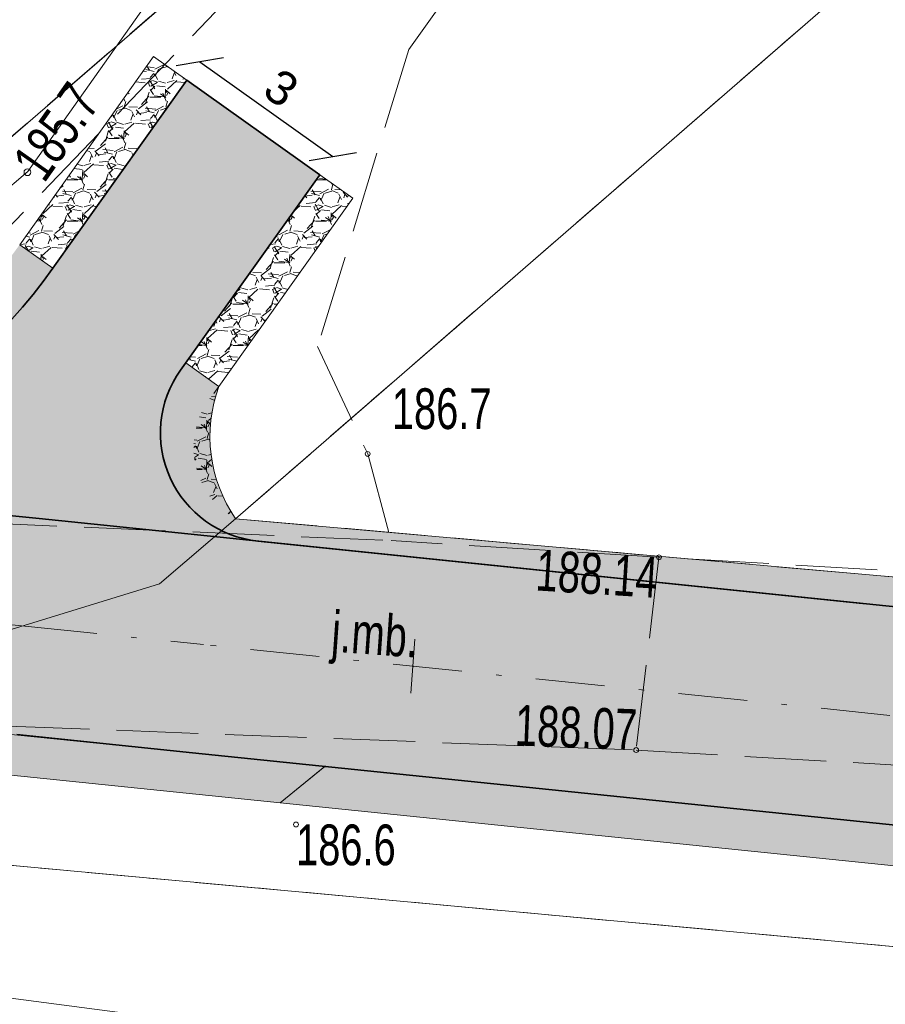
# Model space of a CAD drawing. Header units: millimetres. Extents: x 1024 to 29474, y -14562 to 6512.
# Tile 9 of 83: x 20782 to 20798, y 3061 to 3079. Entities that reach past the tile are written whole.
import ezdxf
from ezdxf.enums import TextEntityAlignment as Align

# ---------------------------------------------------------------- set-up
doc = ezdxf.new("R2010")
doc.units = ezdxf.units.MM
for name, pattern in [('2_OTKJ', [2, 1.5, -0.5]), ('4_SUEP_A', [0]), ('DASHDOT', [25.4, 12.7, -6.35, 0, -6.35]), ('EGDE', [0]), ('EGKK', [2, 1.5, -0.5]), ('EGUG', [1, 0.5, -0.5])]:
    doc.linetypes.add(name, pattern=pattern)
for name, color, linetype, lineweight in [('D.O. Kr 15x30', 7, 'Continuous', 35), ('D.O. kresk jezdnia', 254, 'Continuous', 18), ('D.O. opornik 12x25', 1, 'Continuous', 35), ('D.O. oś pikieta', 250, 'DASHDOT', 20), ('D.O. Pobocze', 43, 'Continuous', 13), ('D.O. wymiarowanie', 7, 'Continuous', 15), ('Dzialki', 7, 'EGDE', 18), ('Kontury', 3, 'EGKK', 18), ('OTK_E_T_0', 7, 'Continuous', 0), ('OTK_L_0', 7, '2_OTKJ', 18), ('OTR_T_0', 7, 'Continuous', 18), ('OTR_T_1', 7, 'Continuous', 18), ('SUEP_L_0', 1, '4_SUEP_A', 18), ('SUER_T_0', 1, 'Continuous', 18), ('Uzytki', 3, 'EGUG', 18)]:
    doc.layers.add(name, color=color, linetype=linetype, lineweight=lineweight)
doc.styles.get("Standard").update_dxf_attribs({"font": 'arial.ttf'})
doc.dimstyles.new('ISO-25', dxfattribs={"dimscale": 0.25, "dimtxt": 2.5, "dimasz": 2.5, "dimexe": 1.25, "dimexo": 0.625, "dimtad": 1, "dimtxsty": 'Standard', "dimblk": 'OBLIQUE', "dimcen": 2.5, "dimse1": 1, "dimse2": 1, "dimadec": 0, "dimazin": 0, "dimtfac": 1, "dimtmove": 0, "dimatfit": 3, "dimfxl": 1, "dimarcsym": 0})
pattern_1 = [(228.0128, (12153.59073439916, 0.7619999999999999), (-6.095998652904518, -6.858001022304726), [0.102516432, -10.149145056]), (184.9696999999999, (12153.52215439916, 0.6858), (9.144000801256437, 0.7619933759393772), [0.175921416, -17.41621485]), (132.5104, (12153.34689439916, 0.6705599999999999), (7.619992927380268, -8.38200660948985), [0.124044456, -12.280416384]), (267.2737, (12153.04971439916, 0.4800599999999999), (0.7619969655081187, 15.24000022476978), [0.160201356, -15.859931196]), (292.8337, (12153.04209439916, 0.32004), (-3.810007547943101, 9.14399726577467), [0.15709011, -15.551942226]), (357.2737, (12153.10305439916, 0.17526), (-15.24000022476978, 0.7619969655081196), [0.160201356, -15.859931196]), (37.6942, (12153.26307439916, 0.16764), (-9.906005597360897, -7.619992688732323), [0.211858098, -20.973934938]), (72.2553, (12153.43071439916, 0.29718), (5.334008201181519, 16.76399712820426), [0.200015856, -19.801576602]), (121.4296, (12153.49167439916, 0.48768), (-6.096006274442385, 9.905996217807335), [0.1607438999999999, -15.91366362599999]), (175.2364, (12153.40785439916, 0.62484), (8.382000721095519, -0.7619935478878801), [0.1835139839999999, -8.992181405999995]), (222.3973999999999, (12153.22497439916, 0.6400800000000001), (-9.14400560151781, -8.381993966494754), [0.237323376, -23.49503175]), (138.8141, (12153.80409439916, 0.47244), (-5.334002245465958, 4.571997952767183), [0.081001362, -8.019169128]), (171.4692, (12153.74313439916, 0.5257800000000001), (9.90599869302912, -1.52400602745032), [0.1541045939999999, -15.25639138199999]), (225, (12153.59073439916, 0.54864), (-1.598721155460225e-16, -0.7620002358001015), [0.107762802, -0.969867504]), (203.1985999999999, (12153.53739439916, 0.6400800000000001), (3.809999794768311, 1.524001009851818), [0.058032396, -5.74518663]), (291.8014, (12153.48405439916, 0.61722), (-0.7619999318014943, 2.286000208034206), [0.082069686, -4.021426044]), (30.9638, (12153.51453439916, 0.54102), (2.285998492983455, 1.524001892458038), [0.1332958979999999, -4.309889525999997]), (161.5651, (12153.62883439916, 0.6096000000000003), (1.524000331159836, -0.7619987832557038), [0.09638614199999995, -2.313269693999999]), (16.38950000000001, (12153.04209439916, 0.61722), (7.620001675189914, 2.285994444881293), [0.1350264, -13.36764789]), (70.3462, (12153.17163439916, 0.65532), (-3.047996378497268, -8.382001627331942), [0.113279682, -11.214664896]), (293.1986, (12153.62883439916, 0.7619999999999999), (-1.524001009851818, 3.809999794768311), [0.11606403, -5.687154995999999]), (343.6105, (12153.67455439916, 0.65532), (-7.620001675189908, 2.285994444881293), [0.1350263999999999, -13.36764788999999]), (339.444, (12153.04209439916, 0.1447800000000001), (-3.810001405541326, 1.523996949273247), [0.13021056, -6.380320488]), (294.7751, (12153.16401439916, 0.09906), (-3.809994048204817, 8.382002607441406), [0.109101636, -10.80107796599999]), (66.80140000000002, (12153.63645439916, 0), (1.524001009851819, 3.809999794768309), [0.11606403, -5.687154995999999]), (17.354, (12153.68217439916, 0.10668), (-9.90600153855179, -3.047995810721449), [0.1277348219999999, -12.64571308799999]), (69.444, (12153.26307439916, 0), (-1.52399694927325, -3.810001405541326), [0.06510528, -6.445425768]), (101.3099, (12153.59073439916, 0), (-0.7619981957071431, 3.048000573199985), [0.03885437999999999, -3.846598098]), (165.9638, (12153.58311439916, 0.03810000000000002), (2.286000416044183, -0.7619985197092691), [0.15709011, -2.9847159]), (186.0089999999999, (12153.43071439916, 0.07620000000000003), (7.619999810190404, 0.7619994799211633), [0.1455801, -14.412409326]), (303.6901, (12153.51453439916, 0.47244), (-0.7620010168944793, 1.523999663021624), [0.109897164, -2.637532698]), (353.1572, (12153.57549439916, 0.3809999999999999), (12.95399951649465, -1.524006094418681), [0.191867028, -18.994803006]), (60.94540000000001, (12153.76599439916, 0.35814), (-3.048000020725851, -5.334000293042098), [0.07845247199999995, -7.766817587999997]), (90, (12153.80409439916, 0.42672), (-0.7619999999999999, 0.7619999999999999), [0.04572, -0.71628]), (120.2564, (12153.41547439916, 0.09906), (3.047996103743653, -5.334001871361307), [0.105860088, -10.48018224]), (48.01280000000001, (12153.36213439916, 0.1905), (6.095998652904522, 6.858001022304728), [0.205032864, -10.046628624]), (0, (12153.49929439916, 0.3429), (0.7619999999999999, 0.7619999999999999), [0.19812, -0.5638799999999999]), (325.3047999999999, (12153.69741439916, 0.3429), (-7.61999562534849, 5.334006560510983), [0.120482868, -11.927794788]), (254.0546, (12153.79647439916, 0.27432), (-0.7619999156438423, -3.048000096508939), [0.110948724, -5.436495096]), (207.6459999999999, (12153.76599439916, 0.16764), (-14.47799680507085, -7.620005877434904), [0.18064353, -17.883739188]), (175.4261, (12153.60597439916, 0.08381999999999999), (-9.906000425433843, 0.7619960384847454), [0.1911088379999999, -18.91975438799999])]

# ---------------------------------------------------------------- blocks, each defined once
blk = doc.blocks.new('_Oblique')
at = {"color": 0, "linetype": 'ByBlock', "lineweight": -2}
blk.add_line((-0.5, -0.5), (0.5, 0.5), dxfattribs=at)
blk = doc.blocks.new('*D151')
at = {"layer": 'D.O. wymiarowanie', "color": 0, "lineweight": -2}
blk.add_line((20785.59731502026, 3077.953334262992), (20788.04164969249, 3076.213893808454), dxfattribs=at)
at = {"layer": 'Defpoints', "color": 0}
for p in [(20788.04164969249, 3076.213893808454), (20782.89309189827, 3074.153246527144), (20785.33742657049, 3072.413806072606)]:
    blk.add_point(p, dxfattribs=at)
at = {"layer": 'D.O. wymiarowanie', "color": 0, "lineweight": -2, "xscale": 0.625, "yscale": 0.625, "zscale": 0.625}
for p, rotation in [((20785.59731502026, 3077.953334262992), 144.5635376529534), ((20788.04164969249, 3076.213893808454), 324.5635376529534)]:
    blk.add_blockref('_Oblique', p, dxfattribs=dict(at, rotation=rotation))
at = {"layer": 'D.O. wymiarowanie', "color": 0, "insert": (20787.09521848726, 3077.471090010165), "char_height": 0.625, "attachment_point": 5, "rotation": 324.56353765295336}
blk.add_mtext('3', dxfattribs=at)
blk = doc.blocks.new('2_OTRN')
at = {"linetype": 'Continuous'}
blk.add_circle((0, 0), 0.045, dxfattribs=at)
blk = doc.blocks.new('2_OTRS')
at = {"linetype": 'Continuous'}
blk.add_circle((0, 0), 0.045, dxfattribs=at)
blk = doc.blocks.new('4_SUPS')
at = {"linetype": 'Continuous'}
blk.add_circle((0, 0), 0.0625, dxfattribs=at)
blk = doc.blocks.new('Wykno-Rudnik')
at = {"layer": 'Dzialki'}
for p, q in [((4638.702376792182, 3084.912323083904), (4628.242376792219, 3075.842323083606)), ((4633.212376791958, 3069.542323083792), (4645.152376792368, 3079.912323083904)), ((4631.812376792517, 3068.342323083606), (4633.212376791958, 3069.542323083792)), ((4633.212376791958, 3069.542323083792), (4712.032376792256, 3062.552323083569)), ((4618.202376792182, 3064.162323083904), (4631.812376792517, 3068.342323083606)), ((4711.642376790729, 3055.562323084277), (4618.202376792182, 3064.162323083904))]:
    blk.add_line(p, q, dxfattribs=at)
at = {"layer": 'Kontury'}
for p, q in [((4628.242376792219, 3075.842323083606), (4638.702376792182, 3084.912323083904)), ((4645.152376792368, 3079.912323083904), (4633.212376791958, 3069.542323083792)), ((4633.212376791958, 3069.542323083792), (4712.032376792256, 3062.552323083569)), ((4711.642376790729, 3055.562323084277), (4627.632376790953, 3063.292323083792))]:
    blk.add_line(p, q, dxfattribs=at)
at = {"layer": 'OTK_L_0', "linetype": '2_OTKJ'}
for p, q in [((4646.495164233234, 3092.368127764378), (4636.399912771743, 3078.181857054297)), ((4628.269234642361, 3074.104830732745), (4632.975942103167, 3079.015071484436)), ((4636.399912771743, 3078.181857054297), (4634.720763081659, 3072.711899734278)), ((4634.720763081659, 3072.711899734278), (4635.642694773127, 3070.734930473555)), ((4635.642694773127, 3070.734930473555), (4636.072834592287, 3069.13935705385)), ((4622.432376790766, 3069.732323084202), (4636.072834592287, 3069.13935705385)), ((4641.002376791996, 3068.83232308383), (4636.072834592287, 3069.13935705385)), ((4641.002376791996, 3068.83232308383), (4640.58237679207, 3065.282323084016)), ((4660.992376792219, 3067.672323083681), (4641.002376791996, 3068.83232308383)), ((4617.032376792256, 3066.182323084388), (4640.58237679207, 3065.282323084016)), ((4640.58237679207, 3065.282323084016), (4661.092376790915, 3064.092323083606))]:
    blk.add_line(p, q, dxfattribs=at)
at = {"layer": 'SUEP_L_0', "linetype": '4_SUEP_A'}
for p, q in [((4629.392376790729, 3075.932323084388), (4654.872376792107, 3112.062323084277)), ((4623.83237679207, 3071.242323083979), (4629.392376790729, 3075.932323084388)), ((4637.48703342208, 3059.617228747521), (4627.570595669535, 3060.907291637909))]:
    blk.add_line(p, q, dxfattribs=at)
at = {"layer": 'Uzytki'}
for p, q in [((4628.242376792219, 3075.842323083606), (4638.702376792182, 3084.912323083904)), ((4645.152376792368, 3079.912323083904), (4633.212376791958, 3069.542323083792)), ((4633.212376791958, 3069.542323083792), (4712.032376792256, 3062.552323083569)), ((4627.632376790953, 3063.292323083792), (4711.642376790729, 3055.562323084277))]:
    blk.add_line(p, q, dxfattribs=at)
at = {"layer": 'OTR_T_0'}
for p in [(4641.002376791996, 3068.83232308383), (4640.58237679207, 3065.282323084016)]:
    blk.add_blockref('2_OTRS', p, dxfattribs=at)
at = {"layer": 'OTR_T_1'}
for p in [(4635.642694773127, 3070.734930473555), (4634.323846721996, 3063.911778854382)]:
    blk.add_blockref('2_OTRN', p, dxfattribs=at)
at = {"layer": 'SUER_T_0'}
blk.add_blockref('4_SUPS', (4629.382376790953, 3075.922323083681), dxfattribs=at)
at = {"layer": 'OTK_E_T_0', "lineweight": 9, "width": 0.7}
blk.add_text('j.mb.', height=0.75, rotation=355.9622892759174, dxfattribs=at).set_placement((4635.770339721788, 3067.321612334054), align=Align.MIDDLE)
at = {"layer": 'OTR_T_0', "lineweight": 9, "width": 0.7}
blk.add_text('188.14', height=0.75, rotation=356.4359660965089, dxfattribs=at).set_placement((4641.002376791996, 3068.83232308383), align=Align.TOP_RIGHT)
blk.add_text('188.07', height=0.75, rotation=357.8114174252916, dxfattribs=at).set_placement((4640.58237679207, 3065.282323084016), align=Align.RIGHT)
at = {"layer": 'OTR_T_1', "lineweight": 9, "width": 0.7}
blk.add_text('186.7', height=0.75, dxfattribs=at).set_placement((4636.086731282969, 3071.192880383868))
blk.add_text('186.6', height=0.75, dxfattribs=at).set_placement((4634.323846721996, 3063.911778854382), align=Align.TOP_LEFT)
at = {"layer": 'SUER_T_0', "lineweight": 9, "width": 0.7}
blk.add_text('185.7', height=0.75, rotation=54.74144267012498, dxfattribs=at).set_placement((4629.382376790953, 3075.922323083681), align=Align.MIDDLE_LEFT)

msp = doc.modelspace()

# ---------------------------------------------------------------- hatches: boundary and pattern name
at = {"layer": 'D.O. kresk jezdnia', "lineweight": 5, "ltscale": 0.3}
h = msp.add_hatch(color=256, dxfattribs=at)
h.dxf.hatch_style = 2
h.paths.add_polyline_path([(20782.89309189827, 3074.153246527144), (20785.33736884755, 3072.413847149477), (20787.80127734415, 3075.876234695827), (20785.35700039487, 3077.615634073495)])
h = msp.add_hatch(color=256, dxfattribs=at)
h.dxf.hatch_style = 2
h.paths.add_polyline_path([(20774.74554662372, 3069.951244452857, 0.2426797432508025), (20782.89309189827, 3074.153246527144), (20785.33736884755, 3072.413847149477), (20785.24179037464, 3072.279536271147, 0.4636695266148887), (20785.99665013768, 3069.321333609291), (20785.86977215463, 3069.212581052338), (20782.64154075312, 3069.545361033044, 0.02568713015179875)])
h = msp.add_hatch(color=256, dxfattribs=at)
h.dxf.hatch_style = 2
h.paths.add_polyline_path([(21652.32810901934, 3055.809806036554), (21656.16381894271, 3048.705339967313, -0.05551602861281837), (21662.38620806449, 3033.311750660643), (21666.34315578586, 3019.191307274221, -0.01291216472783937), (21670.7691486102, 3001.667589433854), (21674.83779725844, 2983.606647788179), (21676.88791733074, 2983.606647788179), (21672.72025384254, 3002.107121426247, 0.0129121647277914), (21668.26896963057, 3019.730974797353), (21664.31202190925, 3033.851418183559, 0.05551602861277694), (21657.9237024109, 3049.655503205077), (21654.07485333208, 3056.784305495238)])
h.paths.add_polyline_path([(21650.58136470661, 3054.835306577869), (21654.40393547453, 3047.755176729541, -0.05551602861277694), (21660.46039421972, 3032.772083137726), (21664.41734194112, 3018.651639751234, -0.0129121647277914), (21668.81804337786, 3001.228057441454), (21672.78767718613, 2983.606647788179), (21674.83779725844, 2983.606647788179), (21670.7691486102, 3001.667589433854, 0.01291216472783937), (21666.34315578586, 3019.19130727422), (21662.38620806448, 3033.311750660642, 0.05551602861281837), (21656.16381894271, 3048.705339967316), (21652.32810901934, 3055.809806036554)])
h.paths.add_polyline_path([(21562.42283301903, 3071.899739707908), (21563.73101682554, 3069.923547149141), (21628.6891158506, 3071.122628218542, -0.2859270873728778), (21651.37977312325, 3057.566304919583), (21652.32810901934, 3055.809806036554), (21654.07485333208, 3056.784305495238), (21653.14887731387, 3058.49938962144), (21653.13965659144, 3058.516468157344), (21653.14887731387, 3058.49938962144, 0.285725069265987), (21628.65220353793, 3073.122287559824)])
h.paths.add_polyline_path([(21563.73101682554, 3069.923547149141), (21565.03920063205, 3067.947354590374), (21628.72602816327, 3069.122968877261, -0.2859270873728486), (21649.60143285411, 3056.651151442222), (21649.61988965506, 3056.616141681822), (21650.58136470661, 3054.835306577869), (21652.32810901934, 3055.809806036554), (21651.37977312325, 3057.566304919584, 0.2859270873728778), (21628.6891158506, 3071.122628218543)])
h.paths.add_polyline_path([(21290.14464391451, 3061.718598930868), (21291.22365973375, 3059.756751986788), (21378.48749339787, 3062.950624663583, 0.007670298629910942), (21393.80651400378, 3063.746767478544), (21416.94617684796, 3065.305595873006, -0.0023118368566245), (21426.17533819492, 3065.884475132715), (21426.67894893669, 3067.916904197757, 0.002466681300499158), (21416.81174936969, 3067.301073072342), (21393.67208652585, 3065.742244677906, -0.007670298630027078), (21378.41434200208, 3064.949286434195)])
h.paths.add_polyline_path([(21291.22365973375, 3059.756751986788), (21292.30267555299, 3057.794905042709), (21378.56064479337, 3060.951962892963, 0.007670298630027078), (21393.94094148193, 3061.751290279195), (21417.08060432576, 3063.310118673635, -0.002156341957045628), (21425.67163043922, 3063.851654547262), (21426.17533819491, 3065.884475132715, 0.0023118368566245), (21416.94617684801, 3065.305595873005), (21393.80651400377, 3063.746767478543, -0.007670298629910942), (21378.4874933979, 3062.950624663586)])
h.paths.add_polyline_path([(21426.67894893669, 3067.916904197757), (21426.17533819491, 3065.884475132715, -0.006897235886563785), (21453.73599770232, 3067.104081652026), (21501.65672310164, 3068.562693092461, -0.002992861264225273), (21537.56000859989, 3069.440448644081), (21563.73101682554, 3069.923547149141), (21562.42283301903, 3071.899739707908), (21537.52309628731, 3071.440107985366, 0.002992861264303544), (21501.59587526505, 3070.561767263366), (21453.67514986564, 3069.103155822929, 0.006742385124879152)])
h.paths.add_polyline_path([(21518.60302765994, 3071.198048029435), (21517.47660262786, 3071.169348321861), (21517.52763880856, 3069.166246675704), (21518.65406384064, 3069.194946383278)])
h.paths.add_polyline_path([(21426.17533819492, 3065.884475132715), (21425.67163043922, 3063.851654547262, -0.007052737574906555), (21453.79684553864, 3065.105007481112), (21501.71757093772, 3066.563618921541, -0.002992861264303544), (21537.59692091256, 3067.4407893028), (21565.03920063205, 3067.947354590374), (21563.73101682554, 3069.923547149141), (21537.56000859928, 3069.440448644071, 0.002992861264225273), (21501.65672310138, 3068.562693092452), (21453.7359977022, 3067.104081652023, 0.006897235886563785)])
h.paths.add_polyline_path([(21144.25798178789, 3056.716451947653), (21142.97458356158, 3054.694494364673), (21248.15278663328, 3056.47061366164, 0.004924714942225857), (21277.72918366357, 3057.261512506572), (21292.30267555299, 3057.794905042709), (21291.22365973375, 3059.756751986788), (21277.65603226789, 3059.260174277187, -0.004924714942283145), (21248.11901792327, 3058.47032855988)])
h.paths.add_polyline_path([(21249.43586078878, 3058.876104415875), (21248.49849443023, 3058.860275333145), (21248.51106987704, 3058.115582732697), (21249.44843623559, 3058.131411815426)])
h.paths.add_polyline_path([(21249.43586078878, 3058.876104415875), (21248.49849443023, 3058.860275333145), (21248.51106987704, 3058.115582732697), (21249.44843623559, 3058.131411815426)])
h.paths.add_polyline_path([(21145.54138001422, 3058.738409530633), (21144.25798178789, 3056.716451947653), (21248.11901792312, 3058.470328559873, 0.004924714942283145), (21277.65603226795, 3059.260174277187), (21291.22365973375, 3059.756751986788), (21290.14464391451, 3061.718598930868), (21277.58288087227, 3061.258836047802, -0.004924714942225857), (21248.08524921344, 3060.470043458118)])
h.paths.add_polyline_path([(21672.78767718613, 2983.606647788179), (21674.30319525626, 2976.87918474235, 0.006289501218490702), (21678.21970353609, 2961.146075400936), (21681.72567559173, 2947.431662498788), (21683.60447119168, 2940.08232308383), (21686.4482894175, 2940.820746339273), (21680.3034797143, 2961.710473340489, -0.01612911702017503), (21676.2543004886, 2977.318716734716), (21674.83779725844, 2983.606647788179)])
h.paths.add_polyline_path([(21674.83779725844, 2983.606647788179), (21676.2543004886, 2977.318716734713, 0.01612911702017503), (21680.3034797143, 2961.710473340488), (21686.4482894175, 2940.820746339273), (21688.60883228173, 2941.381750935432), (21685.5630991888, 2950.917212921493), (21682.22219151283, 2962.274871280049, -0.01612911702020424), (21678.20540572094, 2977.758248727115), (21676.88791733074, 2983.606647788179)])
h.paths.add_polyline_path([(20999.05918192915, 3057.638264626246), (21076.27273195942, 3055.944989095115, 0.00970315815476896), (21095.67715967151, 3055.896079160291), (21144.25798178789, 3056.716451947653), (21145.54138001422, 3058.738409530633), (21095.64339096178, 3057.895794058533, -0.009703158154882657), (21076.3165809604, 3057.944508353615), (20999.88168510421, 3059.620708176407)])
h.paths.add_polyline_path([(20998.23667875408, 3055.655821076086), (21076.22888295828, 3053.945469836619, 0.009703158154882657), (21095.71092838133, 3053.896364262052), (21142.97458356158, 3054.694494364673), (21144.25798178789, 3056.716451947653), (21095.6771596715, 3055.896079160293, -0.00970315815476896), (21076.27273195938, 3055.944989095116), (20999.05918192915, 3057.638264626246)])
h.paths.add_polyline_path([(20871.97062815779, 3057.141210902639, 0.006872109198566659), (20881.64403613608, 3056.94133005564), (20943.82256097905, 3056.511297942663, -0.00375258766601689), (20988.8182793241, 3055.862364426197), (20998.23667875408, 3055.655821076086), (20999.05918192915, 3057.638264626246), (20988.86212832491, 3057.861883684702, 0.003752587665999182), (20943.83639282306, 3058.511250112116), (20881.65786798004, 3058.941282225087, -0.006267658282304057), (20872.88515089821, 3059.11194300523)])
h.paths.add_polyline_path([(20872.8851508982, 3059.111943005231, 0.006267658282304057), (20881.65786798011, 3058.941282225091), (20943.83639282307, 3058.511250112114, -0.003752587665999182), (20988.86212832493, 3057.8618836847), (20999.05918192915, 3057.638264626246), (20999.88168510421, 3059.620708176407), (20988.90597732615, 3059.861402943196, 0.003752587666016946), (20943.85022466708, 3060.511202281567), (20881.67169982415, 3060.941234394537, -0.005655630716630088), (20873.80062135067, 3061.084717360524)])
h.paths.add_polyline_path([(20982.33130597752, 3057.614582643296), (20983.26861718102, 3057.595768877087), (20983.28356381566, 3058.340417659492), (20982.34625261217, 3058.359231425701)])
h.paths.add_polyline_path([(20982.33130597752, 3057.614582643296), (20983.26861718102, 3057.595768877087), (20983.28356381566, 3058.340417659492), (20982.34625261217, 3058.359231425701)])
edge = h.paths.add_edge_path()
edge.add_line((20848.39419959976, 3062.767294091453), (20785.86977215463, 3069.212581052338))
edge.add_line((20785.86977215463, 3069.212581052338), (20785.66469030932, 3067.223123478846))
edge.add_line((20785.66469030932, 3067.223123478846), (20848.18911775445, 3060.777836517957))
edge.add_arc((20884.0784406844, 3408.932911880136), 350.000000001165, -95.88550698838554, -91.83267896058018)
edge.add_line((20872.88515089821, 3059.11194300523), (20873.80062135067, 3061.084717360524))
edge.add_arc((20884.07844068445, 3408.932911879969), 348.0000000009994, 264.11449301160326, 268.30758243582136, ccw=False)
edge = h.paths.add_edge_path()
edge.add_line((20848.18911775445, 3060.777836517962), (20785.66469030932, 3067.223123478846))
edge.add_line((20785.66469030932, 3067.223123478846), (20785.459608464, 3065.233665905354))
edge.add_line((20785.459608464, 3065.233665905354), (20847.98403590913, 3058.788378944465))
edge.add_arc((20884.07844068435, 3408.932911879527), 352.0000000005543, -95.88550698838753, -91.97120292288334)
edge.add_line((20871.97062815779, 3057.141210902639), (20872.8851508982, 3059.111943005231))
edge.add_arc((20884.07844068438, 3408.932911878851), 349.9999999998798, 264.1144930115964, 268.16732103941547, ccw=False)
h = msp.add_hatch(color=256, dxfattribs=at)
h.dxf.hatch_style = 2
edge = h.paths.add_edge_path()
edge.add_arc((20774.74588970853, 2992.951244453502), 77.0000000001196, 84.11449301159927, 90.00000000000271)
edge.add_line((20774.74588970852, 3069.951244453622), (20774.74588970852, 3067.951244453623))
edge.add_arc((20774.74588970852, 2992.951244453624), 74.99999999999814, 84.11449301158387, 90, ccw=False)
edge.add_line((20782.43645890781, 3067.555903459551), (20785.66469030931, 3067.223123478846))
edge.add_line((20785.66469030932, 3067.223123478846), (20785.86977215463, 3069.212581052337))
edge.add_line((20785.86977215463, 3069.212581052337), (20782.64154075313, 3069.545361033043))
edge = h.paths.add_edge_path()
edge.add_arc((20774.74588970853, 2992.951244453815), 74.9999999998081, 84.11449301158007, 90.00000000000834)
edge.add_line((20774.74588970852, 3067.951244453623), (20774.74588970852, 3065.951244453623))
edge.add_arc((20774.74588970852, 2992.951244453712), 72.9999999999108, 84.11449301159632, 89.99999999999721, ccw=False)
edge.add_line((20782.23137706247, 3065.566445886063), (20785.459608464, 3065.233665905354))
edge.add_line((20785.459608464, 3065.233665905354), (20785.66469030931, 3067.223123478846))
edge.add_line((20785.66469030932, 3067.223123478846), (20782.43645890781, 3067.555903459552))
h = msp.add_hatch(color=256, dxfattribs=at)
h.dxf.hatch_style = 2
h.paths.add_polyline_path([(20785.86977215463, 3069.212581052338), (20786.66622649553, 3069.130479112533, -0.08770007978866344), (20785.99665013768, 3069.321333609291)])
at = {"layer": 'D.O. Pobocze'}
h = msp.add_hatch(dxfattribs=at)
h.set_pattern_fill('GRAVL1', color=256, scale=0.03, style=2)
h.set_pattern_definition([(228.0128, (12153.59073439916, 0.7619999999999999), (-6.095998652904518, -6.858001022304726), [0.102516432, -10.149145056]), (184.9696999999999, (12153.52215439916, 0.6858), (9.144000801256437, 0.7619933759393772), [0.175921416, -17.41621485]), (132.5104, (12153.34689439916, 0.6705599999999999), (7.619992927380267, -8.38200660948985), [0.124044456, -12.280416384]), (267.2737, (12153.04971439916, 0.4800599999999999), (0.7619969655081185, 15.24000022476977), [0.160201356, -15.859931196]), (292.8337, (12153.04209439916, 0.32004), (-3.810007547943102, 9.143997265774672), [0.15709011, -15.551942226]), (357.2737, (12153.10305439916, 0.17526), (-15.24000022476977, 0.7619969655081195), [0.160201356, -15.859931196]), (37.6942, (12153.26307439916, 0.16764), (-9.906005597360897, -7.619992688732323), [0.211858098, -20.973934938]), (72.2553, (12153.43071439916, 0.29718), (5.334008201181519, 16.76399712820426), [0.200015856, -19.801576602]), (121.4296, (12153.49167439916, 0.48768), (-6.096006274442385, 9.905996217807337), [0.1607438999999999, -15.91366362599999]), (175.2364, (12153.40785439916, 0.62484), (8.382000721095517, -0.76199354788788), [0.1835139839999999, -8.992181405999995]), (222.3973999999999, (12153.22497439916, 0.6400800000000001), (-9.14400560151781, -8.381993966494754), [0.237323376, -23.49503175]), (138.8141, (12153.80409439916, 0.47244), (-5.334002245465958, 4.571997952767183), [0.081001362, -8.019169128]), (171.4692, (12153.74313439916, 0.5257800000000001), (9.905998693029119, -1.52400602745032), [0.1541045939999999, -15.25639138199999]), (225, (12153.59073439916, 0.54864), (-1.06581410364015e-16, -0.7620002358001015), [0.107762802, -0.969867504]), (203.1985999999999, (12153.53739439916, 0.6400800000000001), (3.809999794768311, 1.524001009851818), [0.058032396, -5.74518663]), (291.8014, (12153.48405439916, 0.61722), (-0.7619999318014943, 2.286000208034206), [0.082069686, -4.021426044]), (30.9638, (12153.51453439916, 0.54102), (2.285998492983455, 1.524001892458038), [0.1332958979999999, -4.309889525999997]), (161.5651, (12153.62883439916, 0.6096000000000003), (1.524000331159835, -0.7619987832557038), [0.09638614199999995, -2.313269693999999]), (16.38950000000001, (12153.04209439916, 0.61722), (7.620001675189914, 2.285994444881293), [0.1350264, -13.36764789]), (70.3462, (12153.17163439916, 0.65532), (-3.047996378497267, -8.382001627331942), [0.113279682, -11.214664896]), (293.1986, (12153.62883439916, 0.7619999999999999), (-1.524001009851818, 3.809999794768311), [0.11606403, -5.687154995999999]), (343.6105, (12153.67455439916, 0.65532), (-7.620001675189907, 2.285994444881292), [0.1350263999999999, -13.36764788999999]), (339.444, (12153.04209439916, 0.1447800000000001), (-3.810001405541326, 1.523996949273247), [0.13021056, -6.380320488]), (294.7751, (12153.16401439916, 0.09906), (-3.809994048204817, 8.382002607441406), [0.109101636, -10.80107796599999]), (66.80140000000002, (12153.63645439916, 0), (1.524001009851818, 3.809999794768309), [0.11606403, -5.687154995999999]), (17.354, (12153.68217439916, 0.10668), (-9.90600153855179, -3.047995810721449), [0.1277348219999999, -12.64571308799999]), (69.444, (12153.26307439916, 0), (-1.52399694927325, -3.810001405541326), [0.06510528, -6.445425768]), (101.3099, (12153.59073439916, 0), (-0.7619981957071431, 3.048000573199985), [0.03885437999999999, -3.846598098]), (165.9638, (12153.58311439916, 0.03810000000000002), (2.286000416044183, -0.7619985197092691), [0.15709011, -2.9847159]), (186.0089999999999, (12153.43071439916, 0.07620000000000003), (7.619999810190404, 0.7619994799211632), [0.1455801, -14.412409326]), (303.6901, (12153.51453439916, 0.47244), (-0.7620010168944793, 1.523999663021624), [0.109897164, -2.637532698]), (353.1572, (12153.57549439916, 0.3809999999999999), (12.95399951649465, -1.524006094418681), [0.191867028, -18.994803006]), (60.94540000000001, (12153.76599439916, 0.35814), (-3.048000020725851, -5.334000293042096), [0.07845247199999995, -7.766817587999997]), (90, (12153.80409439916, 0.42672), (-0.7619999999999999, 0.7619999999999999), [0.04572, -0.71628]), (120.2564, (12153.41547439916, 0.09906), (3.047996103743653, -5.334001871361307), [0.105860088, -10.48018224]), (48.01280000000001, (12153.36213439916, 0.1905), (6.095998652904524, 6.858001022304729), [0.205032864, -10.046628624]), (0, (12153.49929439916, 0.3429), (0.7619999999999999, 0.7619999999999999), [0.19812, -0.5638799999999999]), (325.3047999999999, (12153.69741439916, 0.3429), (-7.61999562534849, 5.334006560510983), [0.120482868, -11.927794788]), (254.0546, (12153.79647439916, 0.27432), (-0.7619999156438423, -3.048000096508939), [0.110948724, -5.436495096]), (207.6459999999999, (12153.76599439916, 0.16764), (-14.47799680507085, -7.620005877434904), [0.18064353, -17.883739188]), (175.4261, (12153.60597439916, 0.08381999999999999), (-9.906000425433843, 0.7619960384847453), [0.1911088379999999, -18.91975438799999])])
h.paths.add_polyline_path([(20786.66622649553, 3069.130479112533, -0.5747407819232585), (20785.24179037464, 3072.279536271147), (20785.33736884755, 3072.413847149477), (20785.94843808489, 3071.978997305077, 0.245403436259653), (20786.25447119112, 3069.542323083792), (20812.95885591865, 3067.174096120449), (20848.47110529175, 3063.513340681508, 0.01393070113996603), (20867.76290975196, 3062.066416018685), (20866.98351910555, 3061.353045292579, -0.01339539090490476), (20848.39419959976, 3062.767294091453)])
h.paths.add_polyline_path([(20760.71316601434, 3068.779038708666), (20763.417463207, 3068.780117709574), (20763.41366772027, 3078.292736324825), (20760.70937052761, 3078.291657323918)], flags=24)
edge = h.paths.add_edge_path()
edge.add_arc((20774.74550206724, 3079.95124445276), 9.250000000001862, 270.0024011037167, 324.5635376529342)
edge.add_line((20782.28202266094, 3074.588096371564), (20782.89309189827, 3074.153246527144))
edge.add_arc((20774.74550206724, 3079.951244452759), 10.00000000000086, 270.0022210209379, 324.5635376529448, ccw=False)
edge.add_line((20774.74588970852, 3069.951244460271), (20774.74588970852, 3070.701244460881))
h = msp.add_hatch(dxfattribs=at)
h.set_pattern_fill('GRAVL1', color=256, scale=0.03, style=2)
h.set_pattern_definition(pattern_1)
h.paths.add_polyline_path([(20785.33736884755, 3072.413847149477), (20785.94843808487, 3071.978997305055), (20788.41228885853, 3075.441425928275), (20787.80127734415, 3075.876234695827), (20787.80121962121, 3075.876275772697), (20787.80127734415, 3075.876234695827)])
h.paths.add_polyline_path([(20783.74446970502, 3076.64318828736), (20784.95251562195, 3077.903474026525), (20785.35700039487, 3077.615634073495), (20782.89309189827, 3074.153246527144), (20782.28202266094, 3074.588096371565)])
h.paths.add_polyline_path([(20783.74446970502, 3076.64318828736), (20784.95251562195, 3077.903474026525), (20784.74593115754, 3078.050483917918)])
h = msp.add_hatch(dxfattribs=at)
h.set_pattern_fill('GRAVL1', color=256, scale=0.03, style=2)
h.set_pattern_definition(pattern_1)
h.paths.add_polyline_path([(20785.85285961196, 3071.844686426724, 0.4747330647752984), (20786.25447119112, 3069.542323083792, -0.245403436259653), (20785.94843808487, 3071.978997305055)])
h = msp.add_hatch(dxfattribs=at)
h.set_pattern_fill('GRAVL1', color=256, scale=0.03, style=2)
h.set_pattern_definition([(228.0128, (12153.59073439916, 0.7619999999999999), (-6.095998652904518, -6.858001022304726), [0.102516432, -10.149145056]), (184.9696999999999, (12153.52215439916, 0.6858), (9.144000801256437, 0.7619933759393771), [0.175921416, -17.41621485]), (132.5104, (12153.34689439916, 0.6705599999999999), (7.619992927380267, -8.38200660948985), [0.124044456, -12.280416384]), (267.2737, (12153.04971439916, 0.4800599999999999), (0.7619969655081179, 15.24000022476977), [0.160201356, -15.859931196]), (292.8337, (12153.04209439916, 0.32004), (-3.810007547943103, 9.143997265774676), [0.15709011, -15.551942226]), (357.2737, (12153.10305439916, 0.17526), (-15.24000022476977, 0.7619969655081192), [0.160201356, -15.859931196]), (37.6942, (12153.26307439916, 0.16764), (-9.906005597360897, -7.619992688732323), [0.211858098, -20.973934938]), (72.2553, (12153.43071439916, 0.29718), (5.334008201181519, 16.76399712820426), [0.200015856, -19.801576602]), (121.4296, (12153.49167439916, 0.48768), (-6.096006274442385, 9.905996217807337), [0.1607438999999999, -15.91366362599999]), (175.2364, (12153.40785439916, 0.62484), (8.382000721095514, -0.76199354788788), [0.1835139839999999, -8.992181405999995]), (222.3973999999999, (12153.22497439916, 0.6400800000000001), (-9.14400560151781, -8.381993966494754), [0.237323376, -23.49503175]), (138.8141, (12153.80409439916, 0.47244), (-5.334002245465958, 4.571997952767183), [0.081001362, -8.019169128]), (171.4692, (12153.74313439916, 0.5257800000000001), (9.905998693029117, -1.52400602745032), [0.1541045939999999, -15.25639138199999]), (225, (12153.59073439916, 0.54864), (-1.06581410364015e-16, -0.7620002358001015), [0.107762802, -0.969867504]), (203.1985999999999, (12153.53739439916, 0.6400800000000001), (3.809999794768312, 1.524001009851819), [0.058032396, -5.74518663]), (291.8014, (12153.48405439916, 0.61722), (-0.7619999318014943, 2.286000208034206), [0.082069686, -4.021426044]), (30.9638, (12153.51453439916, 0.54102), (2.285998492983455, 1.524001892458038), [0.1332958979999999, -4.309889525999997]), (161.5651, (12153.62883439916, 0.6096000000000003), (1.524000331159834, -0.7619987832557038), [0.09638614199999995, -2.313269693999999]), (16.38950000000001, (12153.04209439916, 0.61722), (7.620001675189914, 2.285994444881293), [0.1350264, -13.36764789]), (70.3462, (12153.17163439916, 0.65532), (-3.047996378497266, -8.382001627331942), [0.113279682, -11.214664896]), (293.1986, (12153.62883439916, 0.7619999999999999), (-1.524001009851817, 3.809999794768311), [0.11606403, -5.687154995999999]), (343.6105, (12153.67455439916, 0.65532), (-7.620001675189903, 2.285994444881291), [0.1350263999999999, -13.36764788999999]), (339.444, (12153.04209439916, 0.1447800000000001), (-3.810001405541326, 1.523996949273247), [0.13021056, -6.380320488]), (294.7751, (12153.16401439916, 0.09906), (-3.809994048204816, 8.382002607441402), [0.109101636, -10.80107796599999]), (66.80140000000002, (12153.63645439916, 0), (1.524001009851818, 3.80999979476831), [0.11606403, -5.687154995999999]), (17.354, (12153.68217439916, 0.10668), (-9.90600153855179, -3.047995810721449), [0.1277348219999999, -12.64571308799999]), (69.444, (12153.26307439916, 0), (-1.52399694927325, -3.810001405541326), [0.06510528, -6.445425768]), (101.3099, (12153.59073439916, 0), (-0.7619981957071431, 3.048000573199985), [0.03885437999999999, -3.846598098]), (165.9638, (12153.58311439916, 0.03810000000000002), (2.286000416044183, -0.7619985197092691), [0.15709011, -2.9847159]), (186.0089999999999, (12153.43071439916, 0.07620000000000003), (7.619999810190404, 0.7619994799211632), [0.1455801, -14.412409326]), (303.6901, (12153.51453439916, 0.47244), (-0.7620010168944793, 1.523999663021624), [0.109897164, -2.637532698]), (353.1572, (12153.57549439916, 0.3809999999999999), (12.95399951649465, -1.524006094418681), [0.191867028, -18.994803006]), (60.94540000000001, (12153.76599439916, 0.35814), (-3.04800002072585, -5.334000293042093), [0.07845247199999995, -7.766817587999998]), (90, (12153.80409439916, 0.42672), (-0.7619999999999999, 0.7619999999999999), [0.04572, -0.71628]), (120.2564, (12153.41547439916, 0.09906), (3.047996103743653, -5.334001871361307), [0.105860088, -10.48018224]), (48.01280000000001, (12153.36213439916, 0.1905), (6.095998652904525, 6.858001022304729), [0.205032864, -10.046628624]), (0, (12153.49929439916, 0.3429), (0.7619999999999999, 0.7619999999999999), [0.19812, -0.5638799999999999]), (325.3047999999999, (12153.69741439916, 0.3429), (-7.61999562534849, 5.334006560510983), [0.120482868, -11.927794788]), (254.0546, (12153.79647439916, 0.27432), (-0.7619999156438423, -3.048000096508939), [0.110948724, -5.436495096]), (207.6459999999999, (12153.76599439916, 0.16764), (-14.47799680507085, -7.620005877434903), [0.18064353, -17.883739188]), (175.4261, (12153.60597439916, 0.08381999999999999), (-9.906000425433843, 0.7619960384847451), [0.1911088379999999, -18.91975438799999])])
h.paths.add_polyline_path([(20787.89665739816, 3064.982444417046), (20787.0737051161, 3064.31330351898), (20847.90713021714, 3058.042332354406, 0.02395595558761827), (20881.63884919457, 3056.191347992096), (20928.05791278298, 3055.870309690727), (20927.31311766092, 3056.62547869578), (20881.64403613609, 3056.941330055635, -0.02395595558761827), (20847.98403590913, 3058.78837894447)])
h.paths.add_polyline_path([(20774.74588970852, 3065.951078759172, -0.008741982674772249), (20777.30486202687, 3065.906379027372, -0.01241046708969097), (20780.92166615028, 3065.689541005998), (20781.59050079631, 3064.876301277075, 0.02372379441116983), (20774.74588970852, 3065.201244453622), (20774.74584247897, 3065.951078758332)])
h = msp.add_hatch(dxfattribs=at)
h.set_pattern_fill('GRAVL1', color=256, scale=0.03, style=2)
h.set_pattern_definition([(228.0128, (12153.59073439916, 0.7619999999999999), (-6.095998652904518, -6.858001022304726), [0.102516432, -10.149145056]), (184.9696999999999, (12153.52215439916, 0.6858), (9.144000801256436, 0.761993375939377), [0.175921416, -17.41621485]), (132.5104, (12153.34689439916, 0.6705599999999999), (7.619992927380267, -8.38200660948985), [0.124044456, -12.280416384]), (267.2737, (12153.04971439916, 0.4800599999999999), (0.7619969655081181, 15.24000022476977), [0.160201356, -15.859931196]), (292.8337, (12153.04209439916, 0.32004), (-3.810007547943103, 9.143997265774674), [0.15709011, -15.551942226]), (357.2737, (12153.10305439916, 0.17526), (-15.24000022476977, 0.7619969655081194), [0.160201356, -15.859931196]), (37.6942, (12153.26307439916, 0.16764), (-9.906005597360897, -7.619992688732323), [0.211858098, -20.973934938]), (72.2553, (12153.43071439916, 0.29718), (5.334008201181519, 16.76399712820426), [0.200015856, -19.801576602]), (121.4296, (12153.49167439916, 0.48768), (-6.096006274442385, 9.905996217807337), [0.1607438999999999, -15.91366362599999]), (175.2364, (12153.40785439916, 0.62484), (8.382000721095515, -0.76199354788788), [0.1835139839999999, -8.992181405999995]), (222.3973999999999, (12153.22497439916, 0.6400800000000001), (-9.14400560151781, -8.381993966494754), [0.237323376, -23.49503175]), (138.8141, (12153.80409439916, 0.47244), (-5.334002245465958, 4.571997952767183), [0.081001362, -8.019169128]), (171.4692, (12153.74313439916, 0.5257800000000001), (9.905998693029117, -1.52400602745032), [0.1541045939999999, -15.25639138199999]), (225, (12153.59073439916, 0.54864), (-1.06581410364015e-16, -0.7620002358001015), [0.107762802, -0.969867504]), (203.1985999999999, (12153.53739439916, 0.6400800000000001), (3.80999979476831, 1.524001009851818), [0.058032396, -5.74518663]), (291.8014, (12153.48405439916, 0.61722), (-0.7619999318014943, 2.286000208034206), [0.082069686, -4.021426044]), (30.9638, (12153.51453439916, 0.54102), (2.285998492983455, 1.524001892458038), [0.1332958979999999, -4.309889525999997]), (161.5651, (12153.62883439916, 0.6096000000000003), (1.524000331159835, -0.7619987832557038), [0.09638614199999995, -2.313269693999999]), (16.38950000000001, (12153.04209439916, 0.61722), (7.620001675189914, 2.285994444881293), [0.1350264, -13.36764789]), (70.3462, (12153.17163439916, 0.65532), (-3.047996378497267, -8.382001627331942), [0.113279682, -11.214664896]), (293.1986, (12153.62883439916, 0.7619999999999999), (-1.524001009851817, 3.809999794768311), [0.11606403, -5.687154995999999]), (343.6105, (12153.67455439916, 0.65532), (-7.620001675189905, 2.285994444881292), [0.1350263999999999, -13.36764788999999]), (339.444, (12153.04209439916, 0.1447800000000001), (-3.810001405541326, 1.523996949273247), [0.13021056, -6.380320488]), (294.7751, (12153.16401439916, 0.09906), (-3.809994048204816, 8.382002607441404), [0.109101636, -10.80107796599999]), (66.80140000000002, (12153.63645439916, 0), (1.524001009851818, 3.80999979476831), [0.11606403, -5.687154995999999]), (17.354, (12153.68217439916, 0.10668), (-9.90600153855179, -3.047995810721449), [0.1277348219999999, -12.64571308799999]), (69.444, (12153.26307439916, 0), (-1.52399694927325, -3.810001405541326), [0.06510528, -6.445425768]), (101.3099, (12153.59073439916, 0), (-0.7619981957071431, 3.048000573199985), [0.03885437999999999, -3.846598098]), (165.9638, (12153.58311439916, 0.03810000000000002), (2.286000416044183, -0.7619985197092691), [0.15709011, -2.9847159]), (186.0089999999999, (12153.43071439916, 0.07620000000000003), (7.619999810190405, 0.7619994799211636), [0.1455801, -14.412409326]), (303.6901, (12153.51453439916, 0.47244), (-0.7620010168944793, 1.523999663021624), [0.109897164, -2.637532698]), (353.1572, (12153.57549439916, 0.3809999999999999), (12.95399951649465, -1.524006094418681), [0.191867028, -18.994803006]), (60.94540000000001, (12153.76599439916, 0.35814), (-3.04800002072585, -5.334000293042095), [0.07845247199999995, -7.766817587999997]), (90, (12153.80409439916, 0.42672), (-0.7619999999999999, 0.7619999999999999), [0.04572, -0.71628]), (120.2564, (12153.41547439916, 0.09906), (3.047996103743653, -5.334001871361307), [0.105860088, -10.48018224]), (48.01280000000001, (12153.36213439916, 0.1905), (6.095998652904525, 6.858001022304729), [0.205032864, -10.046628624]), (0, (12153.49929439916, 0.3429), (0.7619999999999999, 0.7619999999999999), [0.19812, -0.5638799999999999]), (325.3047999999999, (12153.69741439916, 0.3429), (-7.61999562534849, 5.334006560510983), [0.120482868, -11.927794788]), (254.0546, (12153.79647439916, 0.27432), (-0.7619999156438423, -3.048000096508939), [0.110948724, -5.436495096]), (207.6459999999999, (12153.76599439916, 0.16764), (-14.47799680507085, -7.620005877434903), [0.18064353, -17.883739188]), (175.4261, (12153.60597439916, 0.08381999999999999), (-9.906000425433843, 0.7619960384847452), [0.1911088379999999, -18.91975438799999])])
h.paths.add_polyline_path([(21671.74993793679, 2984.800505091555), (21672.93738508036, 2979.529365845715), (21673.83387403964, 2978.96252588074), (21672.31682926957, 2985.696766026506)])
h.paths.add_polyline_path([(20780.92166615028, 3065.689541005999), (20781.59050079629, 3064.876301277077), (20787.0737051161, 3064.31330351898), (20787.89665739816, 3064.982444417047), (20786.89076877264, 3065.086135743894), (20785.459608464, 3065.233665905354), (20782.23137706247, 3065.566445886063, 0.004505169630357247)])
h.paths.add_polyline_path([(21002.79066744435, 3054.805772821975), (21008.0024110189, 3054.691480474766), (21008.76868495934, 3055.424856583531), (21001.98845396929, 3055.573545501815)])
h.paths.add_polyline_path([(21153.80328241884, 3054.877356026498), (21154.56583877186, 3054.140126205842), (21160.73849470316, 3054.244362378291), (21161.4757245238, 3055.006918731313)])
h.paths.add_polyline_path([(20866.98351910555, 3061.353045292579, 0.005017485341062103), (20873.96234257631, 3061.079976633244), (20873.237351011, 3061.852181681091), (20867.76290975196, 3062.066416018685)])
h.paths.add_polyline_path([(21171.1532494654, 3055.170340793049), (21178.15221348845, 3055.288530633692), (21177.41501008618, 3054.525974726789), (21171.9147360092, 3054.433092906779), (21171.1532494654, 3055.170340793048), (21171.15243594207, 3055.171128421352)])
h.paths.add_polyline_path([(21270.64192325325, 3057.018869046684), (21270.64150221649, 3057.019263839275), (21270.64192325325, 3057.018869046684), (21271.41568466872, 3056.293337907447), (21275.81051104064, 3056.442049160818), (21276.53374267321, 3057.218235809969), (21270.65430794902, 3057.019263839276, -2.06241455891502e-06)])
h.paths.add_polyline_path([(20928.05791278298, 3055.870309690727), (20933.52523721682, 3055.83249719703), (20934.28040622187, 3056.577292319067), (20927.31311766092, 3056.62547869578)])
h.paths.add_polyline_path([(21039.88581348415, 3053.992284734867), (21045.52024154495, 3053.868723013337), (21046.28650464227, 3054.602099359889), (21039.15243713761, 3054.758547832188)])
h.paths.add_polyline_path([(21080.31227379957, 3053.122467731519), (21085.78946312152, 3053.076881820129), (21086.54163136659, 3053.825282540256), (21086.5423600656, 3053.826007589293), (21080.56313062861, 3053.869141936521, -0.0004950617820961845), (21079.56914818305, 3053.883338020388), (21080.31227379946, 3053.122467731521)])
h.paths.add_polyline_path([(21181.41266881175, 3055.343589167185), (21182.17522516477, 3054.60635934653), (21187.69630141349, 3054.699592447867), (21188.43291491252, 3055.46151130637), (21188.43353123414, 3055.462148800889)])
h.paths.add_polyline_path([(21138.92886676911, 3054.626175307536), (21139.67553420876, 3053.888677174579), (21145.20235340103, 3053.982007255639), (21145.9421808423, 3054.744607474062)])
h.paths.add_polyline_path([(21203.47814524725, 3055.716203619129), (21204.24070160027, 3054.978973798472), (21209.73966997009, 3055.071833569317), (21210.47689979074, 3055.834389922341)])
h.paths.add_polyline_path([(21064.46616233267, 3058.204385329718), (21071.46343689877, 3058.050936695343), (21070.73005990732, 3058.817199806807), (21065.22384523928, 3058.937949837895)])
h.paths.add_polyline_path([(20935.07069425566, 3056.571826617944), (20935.81548937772, 3055.81665761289), (20941.27078896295, 3055.7789282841), (20942.025957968, 3056.523723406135)])
h.paths.add_polyline_path([(21294.12795413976, 3057.861710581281), (21294.9048840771, 3057.139644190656), (21300.42709594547, 3057.341758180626), (21301.16918332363, 3058.119420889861)])
h.paths.add_polyline_path([(21276.73024107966, 3057.225283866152, 0.0001663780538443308), (21277.72918366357, 3057.261512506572), (21282.47197947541, 3057.435099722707), (21283.71504709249, 3057.480596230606), (21283.05094143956, 3056.705787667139), (21277.51125982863, 3056.503054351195)])
h.paths.add_polyline_path([(21014.75482048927, 3059.294543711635), (21014.75422262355, 3059.29398697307), (21014.75482048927, 3059.294543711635), (21021.74356630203, 3059.141282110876), (21021.01284013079, 3059.907487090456), (21015.54188268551, 3060.027463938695)])
h.paths.add_polyline_path([(20965.9418328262, 3056.276709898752, -0.0005426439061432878), (20972.44844703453, 3056.17663219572), (20971.694586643, 3055.455136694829, -1.350933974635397e-05), (20966.6950226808, 3055.555856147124), (20965.9418328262, 3056.276709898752), (20965.93714406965, 3056.281197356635)])
h.paths.add_polyline_path([(21105.64064717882, 3054.064045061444), (21106.40320353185, 3053.326815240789), (21111.88890661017, 3053.419451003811), (21112.62475559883, 3054.181984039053), (21105.64064717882, 3054.064045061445), (21105.63765268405, 3054.066940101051)])
h.paths.add_polyline_path([(20915.6801439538, 3060.706029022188), (20922.31554307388, 3060.660138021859), (20921.57074795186, 3061.415307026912), (20916.43531295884, 3061.450824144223)])
h.paths.add_polyline_path([(21082.25982214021, 3057.849655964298, 0.003202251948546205), (21088.63860159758, 3057.826781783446), (21088.27408982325, 3058.190910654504), (21088.24980872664, 3058.215166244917), (21086.85000801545, 3058.592852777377), (21082.99830168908, 3058.592852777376)])
h.paths.add_polyline_path([(21173.94656166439, 3059.218081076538), (21180.51508045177, 3059.329002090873), (21179.92342549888, 3059.903347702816), (21174.51091819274, 3059.801825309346)])
h.paths.add_polyline_path([(21192.01847010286, 3059.523257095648), (21198.46887536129, 3059.632183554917), (21198.46872214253, 3059.632327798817), (21197.82055812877, 3060.242525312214), (21192.61836747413, 3060.143763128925)])
h.paths.add_polyline_path([(21238.30221033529, 3056.304269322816), (21238.75446006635, 3055.867040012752), (21243.77401601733, 3055.890717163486), (21244.30665412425, 3056.405664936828)])
h.paths.add_polyline_path([(20940.19543447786, 3060.536479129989), (20943.85022466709, 3060.511202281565, -0.0001981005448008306), (20946.22895232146, 3060.493808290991), (20945.74464697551, 3060.981870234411), (20945.74464697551, 3060.982092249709), (20945.49469400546, 3060.986940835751), (20940.74540370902, 3061.078893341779)])
h.paths.add_polyline_path([(21138.15288068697, 3058.613641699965), (21144.17067799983, 3058.715262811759), (21144.17042921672, 3058.715503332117), (21143.6448502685, 3059.223626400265), (21138.64441638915, 3059.131025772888)])
h.paths.add_polyline_path([(21108.69767300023, 3058.57668988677), (21108.24512630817, 3058.108596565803), (21108.24481681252, 3058.10827643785), (21108.24512630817, 3058.108596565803), (21114.15395371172, 3058.20837752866), (21113.67783641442, 3058.66868169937), (21112.79447119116, 3058.652323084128)])
h.paths.add_polyline_path([(20934.28040622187, 3056.577292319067), (20933.52523721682, 3055.832497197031), (20935.81548937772, 3055.81665761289), (20935.07069425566, 3056.571826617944)])

# ---------------------------------------------------------------- linework, layer by layer
at = {"layer": 'D.O. Kr 15x30'}
for p, q in [((20785.35700039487, 3077.615634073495), (20782.89309189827, 3074.153246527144)), ((20785.35700039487, 3077.615634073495), (20787.80127734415, 3075.876234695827)), ((20787.80127734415, 3075.876234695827), (20785.24179037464, 3072.279536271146)), ((20848.39419959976, 3062.767294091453), (20782.64154075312, 3069.545361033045)), ((20786.66622649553, 3069.130479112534), (20797.79124330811, 3067.983664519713)), ((20782.2313770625, 3065.56644588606), (20785.459608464, 3065.233665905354)), ((20847.98403590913, 3058.78837894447), (20785.459608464, 3065.233665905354))]:
    msp.add_line(p, q, dxfattribs=at)
for centre, radius, start, end in [((20774.74550206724, 3079.951244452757), 9.999999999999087, 270.0002552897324, 324.5635376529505), ((20786.87130834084, 3071.119936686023), 1.999999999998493, 144.5635376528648, 264.1144930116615), ((20774.74588970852, 2992.951244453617), 77.00000000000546, 84.11449301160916, 90)]:
    msp.add_arc(centre, radius, start, end, dxfattribs=at)
at = {"layer": 'D.O. opornik 12x25'}
msp.add_point((20789.5164870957, 3066.826063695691), dxfattribs=at)
at = {"layer": 'D.O. oś pikieta', "ltscale": 0.1}
for p in [(20782.43645890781, 3067.555903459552), (20848.18911775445, 3060.777836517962)]:
    msp.add_line(p, (20785.66469030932, 3067.223123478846), dxfattribs=at)
at = {"layer": 'D.O. oś pikieta', "color": 0, "ltscale": 0.1}
msp.add_line((20789.55389852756, 3067.324662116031), (20789.47907566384, 3066.327465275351), dxfattribs=at)
at = {"layer": 'D.O. oś pikieta', "ltscale": 0.1}
msp.add_arc((20774.74588970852, 2992.951244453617), 75.00000000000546, 84.11449301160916, 90, dxfattribs=at)
at = {"layer": 'D.O. Pobocze'}
for p, q in [((20782.28202266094, 3074.588096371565), (20784.74593115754, 3078.050483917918)), ((20785.35700039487, 3077.615634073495), (20784.74593115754, 3078.050483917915)), ((20788.41228885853, 3075.441425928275), (20787.80121962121, 3075.876275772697)), ((20788.41228885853, 3075.441425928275), (20785.94843808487, 3071.978997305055)), ((20782.89309189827, 3074.153246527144), (20782.28202266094, 3074.588096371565)), ((20785.94843808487, 3071.978997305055), (20785.33736884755, 3072.413847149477)), ((20785.94843808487, 3071.978997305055), (20785.85285961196, 3071.844686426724)), ((20786.25447119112, 3069.542323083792), (20812.95885591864, 3067.17409612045)), ((20780.92166615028, 3065.689541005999), (20786.89076877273, 3065.086135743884)), ((20787.0737051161, 3064.31330351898), (20787.90893365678, 3064.992426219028)), ((20781.59050079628, 3064.876301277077), (20787.0737051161, 3064.31330351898)), ((20787.0737051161, 3064.313303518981), (20787.89665739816, 3064.982444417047)), ((20847.90713021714, 3058.042332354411), (20787.0737051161, 3064.31330351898))]:
    msp.add_line(p, q, dxfattribs=at)
msp.add_arc((20788.43427727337, 3071.053650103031), 2.652482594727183, 159.582347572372, 214.7347672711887, dxfattribs=at)

# ---------------------------------------------------------------- block references
msp.add_blockref('Wykno-Rudnik', (16153.04209439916, 0))

# ---------------------------------------------------------------- dimensions: what is measured, and where the dimension line sits
at = {"layer": 'D.O. wymiarowanie'}
dim = msp.add_aligned_dim(p1=(20782.89309189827, 3074.153246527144), p2=(20785.33742657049, 3072.413806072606), distance=4.664063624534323, dimstyle='ISO-25', dxfattribs=at)
dim.commit()
dim.dimension.update_dxf_attribs({"geometry": '*D151', "text_midpoint": (20787.09521848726, 3077.471090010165)})

doc.saveas('drawing.dxf')
